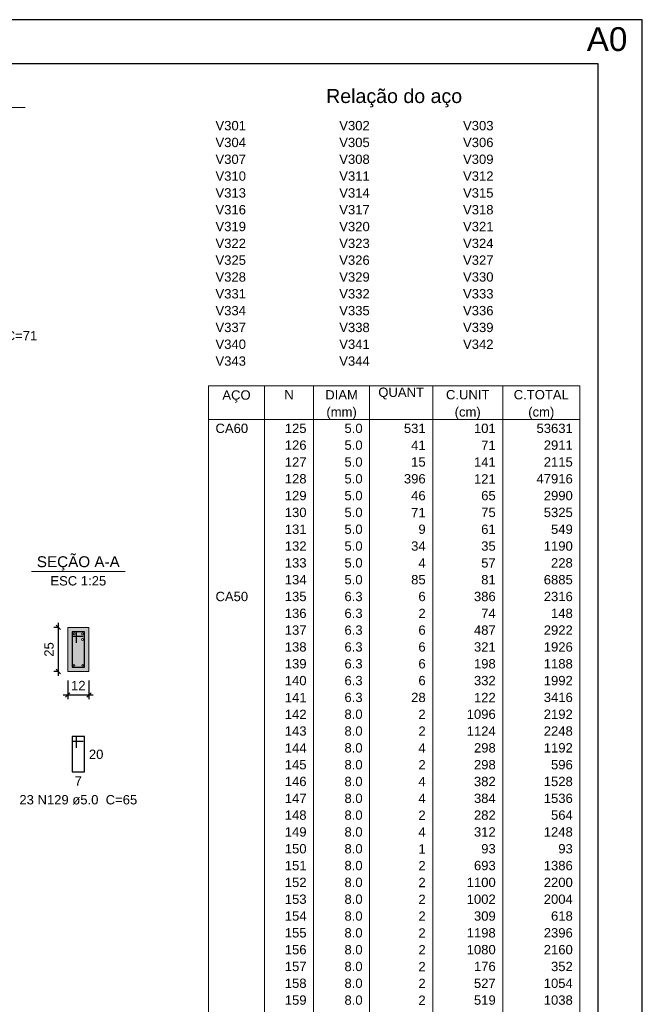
# Model space of a CAD drawing. Header units: millimetres. Extents: x 0 to 119, y 0 to 84.
# Tile 30 of 30: x 105 to 119, y 62 to 84. Entities that reach past the tile are written whole.
import ezdxf

# ---------------------------------------------------------------- set-up
doc = ezdxf.new("R2010")
doc.units = ezdxf.units.MM
doc.header["$MEASUREMENT"] = 0
doc.linetypes.add('NULL', pattern=[0])
doc.layers.get('0').update_dxf_attribs({"lineweight": 18})
for name, color, linetype, lineweight in [('Descrição da armadura', 7, 'Continuous', 0), ('DT-Barras na forma', 2, 'Continuous', 30), ('DT-Barras no corte', 5, 'Continuous', 5), ('DT-Barras rebatidas', 2, 'Continuous', 30), ('DT-Cotas', 9, 'Continuous', 5), ('DT-Forma', 5, 'Continuous', 5), ('DT-Hachura seção vigas', 254, 'Continuous', 5), ('DT-Relação do aço', 9, 'Continuous', 5), ('DT-Textos', 7, 'Continuous', 5), ('Textos armaduras', 7, 'Continuous', 0)]:
    doc.layers.add(name, color=color, linetype=linetype, lineweight=lineweight)
doc.layers.add('SEDUC_MARF', color=1, linetype='Continuous')
doc.layers.add('SEDUC_MARGG', color=7, linetype='Continuous')
doc.styles.add('Arial', font='txt')
doc.dimstyles.new('UM_25.000000', dxfattribs={"dimtxt": 0.18, "dimasz": 0.1, "dimexe": 0.1, "dimexo": 0.2, "dimgap": 0, "dimtad": 1, "dimtih": 1, "dimtoh": 1, "dimdec": 1, "dimlfac": 25, "dimzin": 0, "dimdsep": 46, "dimtxsty": 'Standard', "dimcen": 0.09, "dimdle": 0.1, "dimadec": 1, "dimazin": 2, "dimtfac": 1, "dimtdec": 4, "dimtofl": 0, "dimtmove": 0, "dimatfit": 3, "dimfxl": 1, "dimtolj": 1, "dimarcsym": 0})

# ---------------------------------------------------------------- blocks, each defined once
blk = doc.blocks.new('_Oblique')
at = {"color": 0, "linetype": 'ByBlock', "lineweight": -2}
blk.add_line((-0.5, -0.5), (0.5, 0.5), dxfattribs=at)
blk = doc.blocks.new('*D100')
at = {"layer": 'Defpoints', "color": 0}
for p in [(105.66, 70.323), (105.872, 70.323), (105.872, 69.323)]:
    blk.add_point(p, dxfattribs=at)
at = {"layer": 'DT-Cotas', "color": 0, "lineweight": -2}
for p, q in [((105.672, 70.323), (105.56, 70.323)), ((105.66, 69.223), (105.66, 70.423)), ((105.672, 69.323), (105.56, 69.323))]:
    blk.add_line(p, q, dxfattribs=at)
at = {"layer": 'DT-Cotas', "color": 0, "lineweight": -2, "xscale": 0.1, "yscale": 0.1, "zscale": 0.1}
for p, rotation in [((105.66, 70.323), 90), ((105.66, 69.323), 270)]:
    blk.add_blockref('_Oblique', p, dxfattribs=dict(at, rotation=rotation))
at = {"layer": 'DT-Cotas', "color": 7, "insert": (105.448, 69.823), "char_height": 0.2118, "attachment_point": 5, "rotation": 90, "style": 'Arial'}
blk.add_mtext('\\A1;25', dxfattribs=at)
blk = doc.blocks.new('*D101')
at = {"layer": 'Defpoints', "color": 0}
for p in [(105.872, 69.323), (106.352, 69.323), (106.352, 68.793)]:
    blk.add_point(p, dxfattribs=at)
at = {"layer": 'DT-Cotas', "color": 0, "lineweight": -2}
for p, q in [((105.872, 69.123), (105.872, 68.693)), ((106.352, 69.123), (106.352, 68.693)), ((105.772, 68.793), (106.452, 68.793))]:
    blk.add_line(p, q, dxfattribs=at)
at = {"layer": 'DT-Cotas', "color": 0, "lineweight": -2, "xscale": 0.1, "yscale": 0.1, "zscale": 0.1, "rotation": 180}
blk.add_blockref('_Oblique', (105.872, 68.793), dxfattribs=at)
at = {"layer": 'DT-Cotas', "color": 0, "lineweight": -2, "xscale": 0.1, "yscale": 0.1, "zscale": 0.1}
blk.add_blockref('_Oblique', (106.352, 68.793), dxfattribs=at)
at = {"layer": 'DT-Cotas', "color": 7, "insert": (106.112, 69.005), "char_height": 0.2118, "attachment_point": 5, "rotation": 0.0057, "style": 'Arial'}
blk.add_mtext('\\A1;12', dxfattribs=at)

msp = doc.modelspace()

# ---------------------------------------------------------------- hatches: boundary and pattern name
at = {"layer": 'DT-Hachura seção vigas', "linetype": 'Continuous'}
msp.add_hatch(color=254, dxfattribs=at).paths.add_polyline_path([(105.8717, 69.3229), (105.8717, 69.3229), (106.3517, 69.3229), (106.3517, 70.3229), (105.8717, 70.3229), (105.8717, 69.3229)])

# ---------------------------------------------------------------- linework, layer by layer
at = {"layer": 'DT-Barras na forma'}
for p, q in [((106.0717, 70.2229), (105.9717, 70.2229)), ((105.9717, 70.2229), (105.9717, 69.4229)), ((106.2517, 70.2229), (105.9717, 70.2229)), ((105.9717, 70.2229), (105.9717, 70.1229)), ((105.9717, 70.1229), (106.2217, 70.1229)), ((106.0717, 69.9729), (106.0717, 70.2229)), ((106.2517, 69.4229), (106.2517, 70.2229)), ((105.9717, 69.4229), (106.2517, 69.4229))]:
    msp.add_line(p, q, dxfattribs=at)
at = {"layer": 'DT-Barras no corte'}
for centre, radius in [((106.0167, 70.1779), 0.025), ((106.2067, 70.1779), 0.025), ((106.2067, 70.0479), 0.025), ((106.0117, 69.4629), 0.02), ((106.2117, 69.4629), 0.02)]:
    msp.add_circle(centre, radius, dxfattribs=at)
at = {"layer": 'DT-Barras rebatidas'}
msp.add_lwpolyline([(106.0717, 67.5962), (106.0717, 67.8462), (105.9717, 67.8462), (105.9717, 67.0462), (106.2517, 67.0462), (106.2517, 67.8462), (105.9717, 67.8462), (105.9717, 67.7462), (106.2217, 67.7462)], dxfattribs=at)
at = {"layer": 'DT-Forma'}
for p, q in [((106.3517, 70.3229), (105.8717, 70.3229)), ((105.8717, 70.3229), (105.8717, 69.3229)), ((106.3517, 69.3229), (106.3517, 70.3229)), ((105.8717, 69.3229), (106.3517, 69.3229))]:
    msp.add_line(p, q, dxfattribs=at)
at = {"layer": 'DT-Relação do aço', "linetype": 'Continuous'}
for p, q in [((109.0634, 75.8012), (117.4825, 75.8012)), ((109.0634, 75.8012), (109.0634, 75.0387)), ((110.3342, 75.8012), (110.3342, 75.0387)), ((111.4462, 75.8012), (111.4462, 75.0387)), ((112.7169, 75.8012), (112.7169, 75.0387)), ((114.1466, 75.8012), (114.1466, 75.0387)), ((115.7351, 75.8012), (115.7351, 75.0387)), ((117.4825, 75.8012), (117.4825, 75.0387)), ((109.0634, 75.0387), (117.4825, 75.0387)), ((109.0634, 75.0387), (109.0634, 25.0963)), ((110.3342, 75.0387), (110.3342, 25.0963)), ((111.4462, 75.0387), (111.4462, 25.0963)), ((112.7169, 75.0387), (112.7169, 25.0963)), ((114.1466, 75.0387), (114.1466, 25.0963)), ((115.7351, 75.0387), (115.7351, 25.0963)), ((117.4825, 75.0387), (117.4825, 25.0963))]:
    msp.add_line(p, q, dxfattribs=at)
at = {"layer": 'DT-Textos'}
for p, q in [((102.7855, 82.1074), (104.9035, 82.1074)), ((105.0527, 71.5878), (107.1707, 71.5878))]:
    msp.add_line(p, q, dxfattribs=at)
at = {"layer": 'SEDUC_MARF'}
msp.add_lwpolyline([(118.9, 84.1), (0, 84.1), (0, 0), (118.9, 0)], close=True, dxfattribs=at)
at = {"layer": 'SEDUC_MARGG'}
msp.add_lwpolyline([(2.5, 1), (117.9, 1), (117.9, 83.1), (2.5, 83.1), (2.5, 1)], dxfattribs=at)

# ---------------------------------------------------------------- texts
at = {"layer": 'Defpoints', "linetype": 'NULL', "insert": (117.64, 83.9301), "char_height": 0.54, "width": 5.451037, "attachment_point": 1, "line_spacing_factor": 0.9, "style": 'Arial'}
msp.add_mtext('A0', dxfattribs=at)
at = {"layer": 'Descrição da armadura', "linetype": 'NULL', "char_height": 0.2118, "width": 5.239541, "attachment_point": 8, "line_spacing_factor": 0.9, "style": 'Arial'}
for s, insert in [('20 N126 ø5.0  C=71', (103.8449, 76.8244)), ('23 N129 ø5.0  C=65', (106.1117, 66.3045))]:
    msp.add_mtext(s, dxfattribs=dict(at, insert=insert))
at = {"layer": 'DT-Relação do aço', "color": 7, "linetype": 'NULL', "line_spacing_factor": 0.9, "style": 'Arial'}
for s, insert, char_height, width, attachment_point in [('Relação do aço', (113.2729, 82.1129), 0.3177, 6.115312, 8), ('V301', (109.2223, 81.5897), 0.2118, 1.354561, 7), ('V302', (112.0286, 81.5897), 0.2118, 1.354561, 7), ('V303', (114.835, 81.5897), 0.2118, 1.354561, 7), ('V304', (109.2223, 81.2085), 0.2118, 1.354561, 7), ('V305', (112.0286, 81.2085), 0.2118, 1.354561, 7), ('V306', (114.835, 81.2085), 0.2118, 1.354561, 7), ('V307', (109.2223, 80.8272), 0.2118, 1.354561, 7), ('V308', (112.0286, 80.8272), 0.2118, 1.354561, 7), ('V309', (114.835, 80.8272), 0.2118, 1.354561, 7), ('V310', (109.2223, 80.446), 0.2118, 1.354561, 7), ('V311', (112.0286, 80.446), 0.2118, 1.354561, 7), ('V312', (114.835, 80.446), 0.2118, 1.354561, 7), ('V313', (109.2223, 80.0648), 0.2118, 1.354561, 7), ('V314', (112.0286, 80.0648), 0.2118, 1.354561, 7), ('V315', (114.835, 80.0648), 0.2118, 1.354561, 7), ('V316', (109.2223, 79.6835), 0.2118, 1.354561, 7), ('V317', (112.0286, 79.6835), 0.2118, 1.354561, 7), ('V318', (114.835, 79.6835), 0.2118, 1.354561, 7), ('V319', (109.2223, 79.3023), 0.2118, 1.354561, 7), ('V320', (112.0286, 79.3023), 0.2118, 1.354561, 7), ('V321', (114.835, 79.3023), 0.2118, 1.354561, 7), ('V322', (109.2223, 78.921), 0.2118, 1.354561, 7), ('V323', (112.0286, 78.921), 0.2118, 1.354561, 7), ('V324', (114.835, 78.921), 0.2118, 1.354561, 7), ('V325', (109.2223, 78.5398), 0.2118, 1.354561, 7), ('V326', (112.0286, 78.5398), 0.2118, 1.354561, 7), ('V327', (114.835, 78.5398), 0.2118, 1.354561, 7), ('V328', (109.2223, 78.1586), 0.2118, 1.354561, 7), ('V329', (112.0286, 78.1586), 0.2118, 1.354561, 7), ('V330', (114.835, 78.1586), 0.2118, 1.354561, 7), ('V331', (109.2223, 77.7773), 0.2118, 1.354561, 7), ('V332', (112.0286, 77.7773), 0.2118, 1.354561, 7), ('V333', (114.835, 77.7773), 0.2118, 1.354561, 7), ('V334', (109.2223, 77.3961), 0.2118, 1.354561, 7), ('V335', (112.0286, 77.3961), 0.2118, 1.354561, 7), ('V336', (114.835, 77.3961), 0.2118, 1.354561, 7), ('V337', (109.2223, 77.0148), 0.2118, 1.354561, 7), ('V338', (112.0286, 77.0148), 0.2118, 1.354561, 7), ('V339', (114.835, 77.0148), 0.2118, 1.354561, 7), ('V340', (109.2223, 76.6336), 0.2118, 1.354561, 7), ('V341', (112.0286, 76.6336), 0.2118, 1.354561, 7), ('V342', (114.835, 76.6336), 0.2118, 1.354561, 7), ('V343', (109.2223, 76.2524), 0.2118, 1.354561, 7), ('V344', (112.0286, 76.2524), 0.2118, 1.354561, 7), ('AÇO', (109.6988, 75.42), 0.2118, 1.256855, 8), ('N', (110.8902, 75.4899), 0.2118, 0.418857, 8), ('DIAM', (112.0815, 75.4899), 0.2118, 1.45, 8), ('QUANT', (113.4318, 75.4899), 0.2118, 2.03, 8), ('C.UNIT', (114.9408, 75.4899), 0.2118, 1.933145, 8), ('C.TOTAL', (116.6088, 75.4899), 0.2118, 2.449141, 8), ('(mm)', (112.0815, 75.0387), 0.2118, 1.352578, 8), ('(cm)', (114.9408, 75.0387), 0.2118, 1.159434, 8), ('(cm)', (116.6088, 75.0387), 0.2118, 1.159434, 8), ('CA60', (109.2223, 74.7274), 0.2118, 1.45085, 7), ('125', (111.2873, 74.7274), 0.2118, 0.967705, 9), ('5.0', (112.5581, 74.7274), 0.2118, 0.806279, 9), ('531', (113.9878, 74.7274), 0.2118, 0.967705, 9), ('101', (115.5763, 74.7274), 0.2118, 0.967705, 9), ('53631', (117.3236, 74.7274), 0.2118, 1.612842, 9), ('126', (111.2873, 74.3462), 0.2118, 0.967705, 9), ('5.0', (112.5581, 74.3462), 0.2118, 0.806279, 9), ('41', (113.9878, 74.3462), 0.2118, 0.645137, 9), ('71', (115.5763, 74.3462), 0.2118, 0.645137, 9), ('2911', (117.3236, 74.3462), 0.2118, 1.290273, 9), ('127', (111.2873, 73.9649), 0.2118, 0.967705, 9), ('5.0', (112.5581, 73.9649), 0.2118, 0.806279, 9), ('15', (113.9878, 73.9649), 0.2118, 0.645137, 9), ('141', (115.5763, 73.9649), 0.2118, 0.967705, 9), ('2115', (117.3236, 73.9649), 0.2118, 1.290273, 9), ('128', (111.2873, 73.5837), 0.2118, 0.967705, 9), ('5.0', (112.5581, 73.5837), 0.2118, 0.806279, 9), ('396', (113.9878, 73.5837), 0.2118, 0.967705, 9), ('121', (115.5763, 73.5837), 0.2118, 0.967705, 9), ('47916', (117.3236, 73.5837), 0.2118, 1.612842, 9), ('129', (111.2873, 73.2024), 0.2118, 0.967705, 9), ('5.0', (112.5581, 73.2024), 0.2118, 0.806279, 9), ('46', (113.9878, 73.2024), 0.2118, 0.645137, 9), ('65', (115.5763, 73.2024), 0.2118, 0.645137, 9), ('2990', (117.3236, 73.2024), 0.2118, 1.290273, 9), ('130', (111.2873, 72.8212), 0.2118, 0.967705, 9), ('5.0', (112.5581, 72.8212), 0.2118, 0.806279, 9), ('71', (113.9878, 72.8212), 0.2118, 0.645137, 9), ('75', (115.5763, 72.8212), 0.2118, 0.645137, 9), ('5325', (117.3236, 72.8212), 0.2118, 1.290273, 9), ('131', (111.2873, 72.44), 0.2118, 0.967705, 9), ('5.0', (112.5581, 72.44), 0.2118, 0.806279, 9), ('9', (113.9878, 72.44), 0.2118, 0.322568, 9), ('61', (115.5763, 72.44), 0.2118, 0.645137, 9), ('549', (117.3236, 72.44), 0.2118, 0.967705, 9), ('132', (111.2873, 72.0587), 0.2118, 0.967705, 9), ('5.0', (112.5581, 72.0587), 0.2118, 0.806279, 9), ('34', (113.9878, 72.0587), 0.2118, 0.645137, 9), ('35', (115.5763, 72.0587), 0.2118, 0.645137, 9), ('1190', (117.3236, 72.0587), 0.2118, 1.290273, 9), ('133', (111.2873, 71.6775), 0.2118, 0.967705, 9), ('5.0', (112.5581, 71.6775), 0.2118, 0.806279, 9), ('4', (113.9878, 71.6775), 0.2118, 0.322568, 9), ('57', (115.5763, 71.6775), 0.2118, 0.645137, 9), ('228', (117.3236, 71.6775), 0.2118, 0.967705, 9), ('134', (111.2873, 71.2962), 0.2118, 0.967705, 9), ('5.0', (112.5581, 71.2962), 0.2118, 0.806279, 9), ('85', (113.9878, 71.2962), 0.2118, 0.645137, 9), ('81', (115.5763, 71.2962), 0.2118, 0.645137, 9), ('6885', (117.3236, 71.2962), 0.2118, 1.290273, 9), ('CA50', (109.2223, 70.915), 0.2118, 1.45085, 7), ('135', (111.2873, 70.915), 0.2118, 0.967705, 9), ('6.3', (112.5581, 70.915), 0.2118, 0.806279, 9), ('6', (113.9878, 70.915), 0.2118, 0.322568, 9), ('386', (115.5763, 70.915), 0.2118, 0.967705, 9), ('2316', (117.3236, 70.915), 0.2118, 1.290273, 9), ('136', (111.2873, 70.5338), 0.2118, 0.967705, 9), ('6.3', (112.5581, 70.5338), 0.2118, 0.806279, 9), ('2', (113.9878, 70.5338), 0.2118, 0.322568, 9), ('74', (115.5763, 70.5338), 0.2118, 0.645137, 9), ('148', (117.3236, 70.5338), 0.2118, 0.967705, 9), ('137', (111.2873, 70.1525), 0.2118, 0.967705, 9), ('6.3', (112.5581, 70.1525), 0.2118, 0.806279, 9), ('6', (113.9878, 70.1525), 0.2118, 0.322568, 9), ('487', (115.5763, 70.1525), 0.2118, 0.967705, 9), ('2922', (117.3236, 70.1525), 0.2118, 1.290273, 9), ('138', (111.2873, 69.7713), 0.2118, 0.967705, 9), ('6.3', (112.5581, 69.7713), 0.2118, 0.806279, 9), ('6', (113.9878, 69.7713), 0.2118, 0.322568, 9), ('321', (115.5763, 69.7713), 0.2118, 0.967705, 9), ('1926', (117.3236, 69.7713), 0.2118, 1.290273, 9), ('139', (111.2873, 69.39), 0.2118, 0.967705, 9), ('6.3', (112.5581, 69.39), 0.2118, 0.806279, 9), ('6', (113.9878, 69.39), 0.2118, 0.322568, 9), ('198', (115.5763, 69.39), 0.2118, 0.967705, 9), ('1188', (117.3236, 69.39), 0.2118, 1.290273, 9), ('140', (111.2873, 69.0088), 0.2118, 0.967705, 9), ('6.3', (112.5581, 69.0088), 0.2118, 0.806279, 9), ('6', (113.9878, 69.0088), 0.2118, 0.322568, 9), ('332', (115.5763, 69.0088), 0.2118, 0.967705, 9), ('1992', (117.3236, 69.0088), 0.2118, 1.290273, 9), ('141', (111.2873, 68.6276), 0.2118, 0.967705, 9), ('6.3', (112.5581, 68.6276), 0.2118, 0.806279, 9), ('28', (113.9878, 68.6276), 0.2118, 0.645137, 9), ('122', (115.5763, 68.6276), 0.2118, 0.967705, 9), ('3416', (117.3236, 68.6276), 0.2118, 1.290273, 9), ('142', (111.2873, 68.2463), 0.2118, 0.967705, 9), ('8.0', (112.5581, 68.2463), 0.2118, 0.806279, 9), ('2', (113.9878, 68.2463), 0.2118, 0.322568, 9), ('1096', (115.5763, 68.2463), 0.2118, 1.290273, 9), ('2192', (117.3236, 68.2463), 0.2118, 1.290273, 9), ('143', (111.2873, 67.8651), 0.2118, 0.967705, 9), ('8.0', (112.5581, 67.8651), 0.2118, 0.806279, 9), ('2', (113.9878, 67.8651), 0.2118, 0.322568, 9), ('1124', (115.5763, 67.8651), 0.2118, 1.290273, 9), ('2248', (117.3236, 67.8651), 0.2118, 1.290273, 9), ('144', (111.2873, 67.4838), 0.2118, 0.967705, 9), ('8.0', (112.5581, 67.4838), 0.2118, 0.806279, 9), ('4', (113.9878, 67.4838), 0.2118, 0.322568, 9), ('298', (115.5763, 67.4838), 0.2118, 0.967705, 9), ('1192', (117.3236, 67.4838), 0.2118, 1.290273, 9), ('145', (111.2873, 67.1026), 0.2118, 0.967705, 9), ('8.0', (112.5581, 67.1026), 0.2118, 0.806279, 9), ('2', (113.9878, 67.1026), 0.2118, 0.322568, 9), ('298', (115.5763, 67.1026), 0.2118, 0.967705, 9), ('596', (117.3236, 67.1026), 0.2118, 0.967705, 9), ('146', (111.2873, 66.7214), 0.2118, 0.967705, 9), ('8.0', (112.5581, 66.7214), 0.2118, 0.806279, 9), ('4', (113.9878, 66.7214), 0.2118, 0.322568, 9), ('382', (115.5763, 66.7214), 0.2118, 0.967705, 9), ('1528', (117.3236, 66.7214), 0.2118, 1.290273, 9), ('147', (111.2873, 66.3401), 0.2118, 0.967705, 9), ('8.0', (112.5581, 66.3401), 0.2118, 0.806279, 9), ('4', (113.9878, 66.3401), 0.2118, 0.322568, 9), ('384', (115.5763, 66.3401), 0.2118, 0.967705, 9), ('1536', (117.3236, 66.3401), 0.2118, 1.290273, 9), ('148', (111.2873, 65.9589), 0.2118, 0.967705, 9), ('8.0', (112.5581, 65.9589), 0.2118, 0.806279, 9), ('2', (113.9878, 65.9589), 0.2118, 0.322568, 9), ('282', (115.5763, 65.9589), 0.2118, 0.967705, 9), ('564', (117.3236, 65.9589), 0.2118, 0.967705, 9), ('149', (111.2873, 65.5776), 0.2118, 0.967705, 9), ('8.0', (112.5581, 65.5776), 0.2118, 0.806279, 9), ('4', (113.9878, 65.5776), 0.2118, 0.322568, 9), ('312', (115.5763, 65.5776), 0.2118, 0.967705, 9), ('1248', (117.3236, 65.5776), 0.2118, 1.290273, 9), ('150', (111.2873, 65.1964), 0.2118, 0.967705, 9), ('8.0', (112.5581, 65.1964), 0.2118, 0.806279, 9), ('1', (113.9878, 65.1964), 0.2118, 0.322568, 9), ('93', (115.5763, 65.1964), 0.2118, 0.645137, 9), ('93', (117.3236, 65.1964), 0.2118, 0.645137, 9), ('151', (111.2873, 64.8152), 0.2118, 0.967705, 9), ('8.0', (112.5581, 64.8152), 0.2118, 0.806279, 9), ('2', (113.9878, 64.8152), 0.2118, 0.322568, 9), ('693', (115.5763, 64.8152), 0.2118, 0.967705, 9), ('1386', (117.3236, 64.8152), 0.2118, 1.290273, 9), ('152', (111.2873, 64.4339), 0.2118, 0.967705, 9), ('8.0', (112.5581, 64.4339), 0.2118, 0.806279, 9), ('2', (113.9878, 64.4339), 0.2118, 0.322568, 9), ('1100', (115.5763, 64.4339), 0.2118, 1.290273, 9), ('2200', (117.3236, 64.4339), 0.2118, 1.290273, 9), ('153', (111.2873, 64.0527), 0.2118, 0.967705, 9), ('8.0', (112.5581, 64.0527), 0.2118, 0.806279, 9), ('2', (113.9878, 64.0527), 0.2118, 0.322568, 9), ('1002', (115.5763, 64.0527), 0.2118, 1.290273, 9), ('2004', (117.3236, 64.0527), 0.2118, 1.290273, 9), ('154', (111.2873, 63.6714), 0.2118, 0.967705, 9), ('8.0', (112.5581, 63.6714), 0.2118, 0.806279, 9), ('2', (113.9878, 63.6714), 0.2118, 0.322568, 9), ('309', (115.5763, 63.6714), 0.2118, 0.967705, 9), ('618', (117.3236, 63.6714), 0.2118, 0.967705, 9), ('155', (111.2873, 63.2902), 0.2118, 0.967705, 9), ('8.0', (112.5581, 63.2902), 0.2118, 0.806279, 9), ('2', (113.9878, 63.2902), 0.2118, 0.322568, 9), ('1198', (115.5763, 63.2902), 0.2118, 1.290273, 9), ('2396', (117.3236, 63.2902), 0.2118, 1.290273, 9), ('156', (111.2873, 62.909), 0.2118, 0.967705, 9), ('8.0', (112.5581, 62.909), 0.2118, 0.806279, 9), ('2', (113.9878, 62.909), 0.2118, 0.322568, 9), ('1080', (115.5763, 62.909), 0.2118, 1.290273, 9), ('2160', (117.3236, 62.909), 0.2118, 1.290273, 9), ('157', (111.2873, 62.5277), 0.2118, 0.967705, 9), ('8.0', (112.5581, 62.5277), 0.2118, 0.806279, 9), ('2', (113.9878, 62.5277), 0.2118, 0.322568, 9), ('176', (115.5763, 62.5277), 0.2118, 0.967705, 9), ('352', (117.3236, 62.5277), 0.2118, 0.967705, 9), ('158', (111.2873, 62.1465), 0.2118, 0.967705, 9), ('8.0', (112.5581, 62.1465), 0.2118, 0.806279, 9), ('2', (113.9878, 62.1465), 0.2118, 0.322568, 9), ('527', (115.5763, 62.1465), 0.2118, 0.967705, 9), ('1054', (117.3236, 62.1465), 0.2118, 1.290273, 9), ('159', (111.2873, 61.7652), 0.2118, 0.967705, 9), ('8.0', (112.5581, 61.7652), 0.2118, 0.806279, 9), ('2', (113.9878, 61.7652), 0.2118, 0.322568, 9), ('519', (115.5763, 61.7652), 0.2118, 0.967705, 9), ('1038', (117.3236, 61.7652), 0.2118, 1.290273, 9)]:
    msp.add_mtext(s, dxfattribs=dict(at, insert=insert, char_height=char_height, width=width, attachment_point=attachment_point))
at = {"layer": 'DT-Textos', "linetype": 'NULL', "attachment_point": 8, "line_spacing_factor": 0.798, "style": 'Arial'}
for s, insert, char_height, width in [('SEÇÃO A-A', (106.1117, 71.6126), 0.2471, 3.812061), ('ESC 1:25', (106.1117, 71.2705), 0.2118, 2.482559)]:
    msp.add_mtext(s, dxfattribs=dict(at, insert=insert, char_height=char_height, width=width))
at = {"layer": 'Textos armaduras', "linetype": 'NULL', "char_height": 0.2118, "line_spacing_factor": 0.9, "style": 'Arial'}
for s, insert, width, attachment_point in [('20', (106.3517, 67.5521), 1.045137, 1), ('7', (106.1117, 66.9489), 0.722568, 2)]:
    msp.add_mtext(s, dxfattribs=dict(at, insert=insert, width=width, attachment_point=attachment_point))

# ---------------------------------------------------------------- dimensions: what is measured, and where the dimension line sits
at = {"layer": 'DT-Cotas'}
dim = msp.add_linear_dim(base=(105.6599, 70.3229), p1=(105.8717, 69.3229), p2=(105.8717, 70.3229), angle=90, dimstyle='UM_25.000000', override={"dimtxt": 0.2118, "dimasz": 0.1, "dimexe": 0.1, "dimexo": 0.2, "dimtad": 1, "dimtih": 0, "dimtoh": 0, "dimdec": 1, "dimlfac": 25, "dimzin": 8, "dimtxsty": 'Arial', "dimblk": 'Oblique', "dimblk1": 'Oblique', "dimblk2": 'Oblique', "dimsah": 1, "dimdle": 0.1, "dimse1": 0, "dimse2": 0, "dimclrt": 7, "dimadec": 1, "dimazin": 3, "dimtmove": 2, "dimldrblk": 'Oblique'}, dxfattribs=at)
dim.commit()
dim.dimension.update_dxf_attribs({"geometry": '*D100', "text_midpoint": (105.4481, 69.8229), "dimtype": 160, "text_rotation": 90})
dim = msp.add_linear_dim(base=(106.3517, 68.7934), p1=(105.8717, 69.3229), p2=(106.3517, 69.3229), dimstyle='UM_25.000000', override={"dimtxt": 0.2118, "dimasz": 0.1, "dimexe": 0.1, "dimexo": 0.2, "dimtad": 1, "dimtih": 0, "dimtoh": 0, "dimdec": 1, "dimlfac": 25, "dimzin": 8, "dimtxsty": 'Arial', "dimblk": 'Oblique', "dimblk1": 'Oblique', "dimblk2": 'Oblique', "dimsah": 1, "dimdle": 0.1, "dimse1": 0, "dimse2": 0, "dimclrt": 7, "dimadec": 1, "dimazin": 3, "dimtmove": 2, "dimldrblk": 'Oblique'}, dxfattribs=at)
dim.commit()
dim.dimension.update_dxf_attribs({"geometry": '*D101', "text_midpoint": (106.1117, 69.0052), "dimtype": 160, "text_rotation": 0.00573})

doc.saveas('drawing.dxf')
